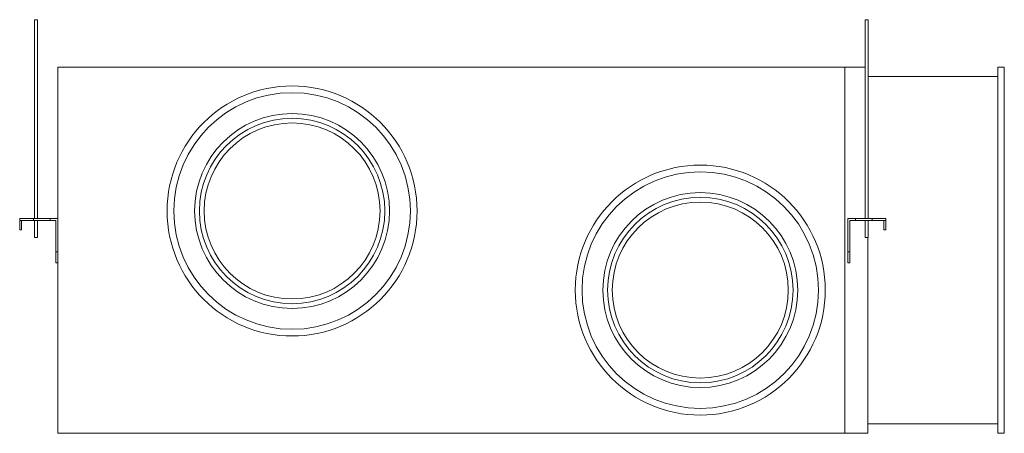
# Model space of a CAD drawing. Header units: millimetres. Extents: x -456 to 584, y -437 to 0.
import ezdxf

# ---------------------------------------------------------------- set-up
doc = ezdxf.new("R2010")
doc.units = ezdxf.units.MM

# ---------------------------------------------------------------- blocks, each defined once
blk = doc.blocks.new('RSen_57_ME_FB_ventilation - heat reclaim_ humidification and air processing_daikin - vkm50gbmv1 - heat reclaim ventilation_ humidification and air processing_daikin_lxwxh 2038x832x387 mm-2918248-left')
at = {"lineweight": 18}
for p, q in [((-440.5, 0), (-440.5, 0)), ((-437.5, 0), (-437.5, 0)), ((437.5, 0), (437.5, 0)), ((440.5, 0), (440.5, 0)), ((-440.5, 0), (-440.5, -210)), ((-437.5, -210), (-437.5, 0)), ((437.5, 0), (437.5, -210)), ((440.5, -210), (440.5, 0)), ((-440.5, -212), (-440.5, -230)), ((-437.5, -230), (-437.5, -212)), ((437.5, -212), (437.5, -230)), ((440.5, -230), (440.5, -212))]:
    blk.add_line(p, q, dxfattribs=at)
for centre, start_param, end_param in [((-439, 0), 0, 1.570796), ((-439, 0), 1.570796, 3.141593), ((439, 0), 0, 1.570796), ((439, 0), 1.570796, 3.141593), ((-439, -230), 0, 1.570796), ((-439, -230), 1.570796, 3.141593), ((439, -230), 0, 1.570796), ((439, -230), 1.570796, 3.141593)]:
    blk.add_ellipse(centre, major_axis=(-1.5, 0), ratio=0.000017, start_param=start_param, end_param=end_param, dxfattribs=at)
blk = doc.blocks.new('RSen_57_ME_FB_SOg - vkm50gbmv1 - SH_daikin_tbq - standard-2917892-left')
at = {"lineweight": 18}
for p, q in [((-416, -50), (416, -50)), ((-416, -50), (-416, -50)), ((-416, -437), (-416, -50)), ((416, -50), (416, -50)), ((416, -50), (437.5, -50)), ((416, -50), (416, -50)), ((416, -50), (416, -50)), ((416, -50), (416, -437)), ((419, -50), (419, -50)), ((421, -50), (421, -50)), ((577.6, -50), (577.6, -50)), ((577.6, -50), (584.4, -50)), ((577.6, -437), (577.6, -50)), ((584.4, -50), (584.4, -50)), ((584.4, -50), (584.4, -437)), ((440.5, -60.1), (577.6, -60.1)), ((-456.2, -210), (-456.2, -210)), ((-456.2, -210), (-456.2, -210)), ((-456.2, -210), (-456.2, -210)), ((-456.2, -212), (-456.2, -210)), ((-456.2, -210), (-456.2, -210)), ((-456.2, -210), (-441.7, -210)), ((-456.2, -210), (-456.2, -210)), ((-456.2, -212), (-456.2, -222)), ((-441.7, -212), (-456.2, -212)), ((-454.2, -212), (-454.2, -222)), ((-441.7, -210), (-441.7, -210)), ((-441.7, -210), (-441.7, -210)), ((-441.7, -210), (-441.7, -210)), ((-441.7, -210), (-441.7, -210)), ((-441.7, -210), (-424, -210)), ((-441.7, -210), (-441.7, -210)), ((-441.7, -210), (-441.7, -212)), ((-424, -212), (-441.7, -212)), ((-430.7, -210), (-430.7, -210)), ((-430.7, -210), (-430.7, -210)), ((-424, -210), (-424, -210)), ((-424, -210), (-424, -210)), ((-424, -210), (-424, -210)), ((-424, -210), (-424, -210)), ((-424, -210), (-416, -210)), ((-424, -210), (-424, -210)), ((-424, -210), (-424, -212)), ((-418, -212), (-424, -212)), ((-418, -212), (-418, -245.1)), ((-416, -210), (-416, -210)), ((419, -210), (419, -210)), ((419, -210), (427, -210)), ((419, -245.1), (419, -210)), ((427, -212), (421, -212)), ((421, -245.1), (421, -212)), ((427, -210), (427, -210)), ((427, -210), (427, -210)), ((427, -210), (444.7, -210)), ((427, -212), (427, -210)), ((444.7, -212), (427, -212)), ((433.7, -210), (433.7, -210)), ((444.7, -210), (444.7, -210)), ((444.7, -210), (459.2, -210)), ((444.7, -210), (444.7, -210)), ((444.7, -212), (444.7, -210)), ((459.2, -212), (444.7, -212)), ((457.2, -222), (457.2, -212)), ((459.2, -210), (459.2, -212)), ((459.2, -210), (459.2, -210)), ((459.2, -210), (459.2, -210)), ((459.2, -222), (459.2, -212)), ((-454.2, -222), (-456.2, -222)), ((459.2, -222), (457.2, -222)), ((440, -230), (440, -437)), ((-418, -257), (-418, -245.1)), ((-418, -245.1), (-416, -245.1)), ((419, -257), (419, -245.1)), ((419, -245.1), (421, -245.1)), ((421, -245.1), (421, -257)), ((-418, -257), (-416, -257)), ((419, -257), (421, -257)), ((416, -437), (-416, -437)), ((440, -437), (416, -437)), ((577.6, -427), (440, -427)), ((584.4, -437), (577.6, -437))]:
    blk.add_line(p, q, dxfattribs=at)
for centre, radius, start, end in [((-168.3, -202.1), 132.1, 360, 180), ((-168.3, -202.1), 125, 360, 180), ((-168.3, -202.1), 103, 360, 180), ((-168.3, -202.1), 98, 360, 180), ((-168.3, -202.1), 93, 360, 180), ((263.1, -285.7), 132.1, 0, 180), ((263.1, -285.7), 125, 0, 180), ((263.1, -285.7), 103, 360, 180), ((263.1, -285.7), 98, 0, 180), ((263.1, -285.7), 93, 360, 180), ((-168.3, -202.1), 132.1, 180, 360), ((-168.3, -202.1), 125, 180, 0), ((-168.3, -202.1), 103, 180, 360), ((-168.3, -202.1), 98, 180, 0), ((-168.3, -202.1), 93, 180, 0), ((263.1, -285.7), 132.1, 180, 360), ((263.1, -285.7), 125, 180, 0), ((263.1, -285.7), 103, 180, 360), ((263.1, -285.7), 98, 180, 0), ((263.1, -285.7), 93, 180, 0)]:
    blk.add_arc(centre, radius, start, end, dxfattribs=at)

msp = doc.modelspace()

# ---------------------------------------------------------------- block references
at = {"lineweight": 18}
for name in ['RSen_57_ME_FB_ventilation - heat reclaim_ humidification and air processing_daikin - vkm50gbmv1 - heat reclaim ventilation_ humidification and air processing_daikin_lxwxh 2038x832x387 mm-2918248-left', 'RSen_57_ME_FB_SOg - vkm50gbmv1 - SH_daikin_tbq - standard-2917892-left']:
    msp.add_blockref(name, (0, 0), dxfattribs=at)

doc.saveas('drawing.dxf')
